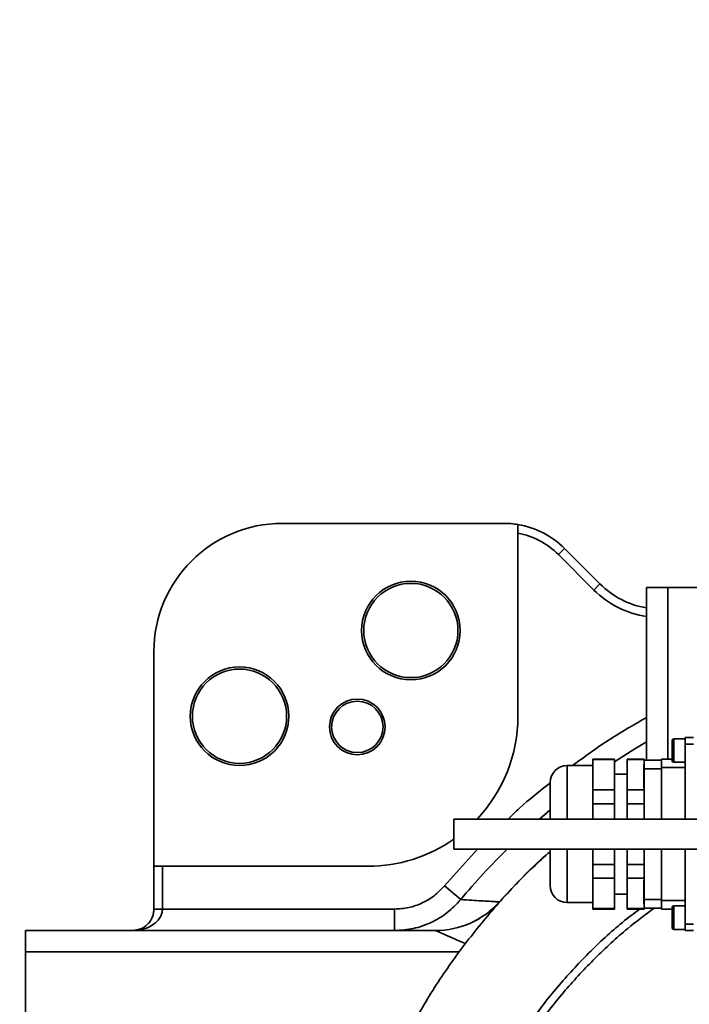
# Model space of a CAD drawing. Header units: millimetres. Extents: x 6316 to 18291, y -19059 to -9021.
# Tile 13 of 146: x 10353 to 10509, y -15726 to -15496. Entities that reach past the tile are written whole.
import ezdxf

# ---------------------------------------------------------------- set-up
doc = ezdxf.new("R2010")
doc.units = ezdxf.units.MM
doc.header["$LTSCALE"] = 10
doc.linetypes.add('CENTER', pattern=[50.8, 31.75, -6.35, 6.35, -6.35])
doc.layers.add('中心线层', color=1, linetype='CENTER')

msp = doc.modelspace()

# ---------------------------------------------------------------- linework, layer by layer
at = {"color": 7, "linetype": 'Continuous', "lineweight": 35}
for p, q in [((10465.96, -15613.37), (10414.24, -15613.37)), ((10469.24, -15658.37), (10469.24, -15615.68)), ((10480.1, -15619.23), (10478.69, -15620.65)), ((10486.97, -15628.93), (10478.69, -15620.65)), ((10480.1, -15619.23), (10488.39, -15627.52)), ((10488.39, -15627.52), (10486.97, -15628.93)), ((10499.24, -15628.37), (10504.24, -15628.37)), ((10499.24, -15668.62), (10499.24, -15628.37)), ((10521.25, -15628.37), (10504.24, -15628.37)), ((10504.24, -15628.37), (10504.24, -15668.37)), ((10384.24, -15693.37), (10384.24, -15643.37)), ((10508.24, -15663.62), (10505.62, -15663.62)), ((10505.62, -15663.62), (10505.62, -15669.12)), ((10508.24, -15664.87), (10508.24, -15663.37)), ((10510.24, -15663.37), (10508.24, -15663.37)), ((10508.24, -15664.87), (10510.24, -15664.87)), ((10508.24, -15682.37), (10508.24, -15664.87)), ((10491.74, -15668.37), (10486.74, -15668.37)), ((10486.74, -15668.37), (10486.74, -15668.47)), ((10491.74, -15668.47), (10486.74, -15668.47)), ((10486.74, -15668.47), (10486.74, -15672.02)), ((10491.74, -15668.47), (10491.74, -15668.37)), ((10491.74, -15675.56), (10491.74, -15668.47)), ((10498.74, -15668.37), (10494.74, -15668.37)), ((10494.74, -15668.37), (10494.74, -15668.47)), ((10498.74, -15668.47), (10494.74, -15668.47)), ((10494.74, -15668.47), (10494.74, -15675.56)), ((10498.74, -15669.6), (10498.63, -15669.6)), ((10498.63, -15669.6), (10498.63, -15675.14)), ((10498.74, -15668.47), (10498.74, -15668.37)), ((10498.74, -15668.62), (10498.74, -15668.47)), ((10502.74, -15668.62), (10498.74, -15668.62)), ((10498.74, -15668.62), (10498.74, -15670.62)), ((10505.24, -15668.37), (10502.74, -15668.37)), ((10502.74, -15670.37), (10502.74, -15668.37)), ((10505.62, -15669.12), (10508.24, -15669.12)), ((10486.74, -15669.87), (10480.74, -15669.87)), ((10480.74, -15682.37), (10480.74, -15669.87)), ((10494.74, -15671.87), (10491.74, -15671.87)), ((10498.74, -15682.37), (10498.74, -15670.62)), ((10498.74, -15670.62), (10502.74, -15670.62)), ((10502.74, -15682.37), (10502.74, -15670.37)), ((10502.74, -15670.37), (10508.24, -15670.37)), ((10486.74, -15672.02), (10486.74, -15675.56)), ((10486.74, -15675.56), (10491.74, -15675.56)), ((10486.74, -15675.56), (10486.74, -15678.79)), ((10491.74, -15678.79), (10491.74, -15675.56)), ((10494.74, -15675.56), (10498.74, -15675.56)), ((10494.74, -15675.56), (10494.74, -15678.79)), ((10498.63, -15675.14), (10498.74, -15675.14)), ((10491.74, -15678.79), (10486.74, -15678.79)), ((10486.74, -15678.79), (10486.74, -15682.37)), ((10491.74, -15682.37), (10491.74, -15678.79)), ((10494.74, -15678.79), (10498.74, -15678.79)), ((10494.74, -15678.79), (10494.74, -15682.37)), ((10474.25, -15682.37), (10476.71, -15680.27)), ((10514.24, -15682.37), (10454.24, -15682.37)), ((10454.24, -15682.37), (10454.24, -15685.74)), ((10454.24, -15685.74), (10454.24, -15689.37)), ((10452.06, -15697.96), (10459.77, -15689.37)), ((10454.24, -15689.37), (10514.24, -15689.37)), ((10480.74, -15701.87), (10480.74, -15689.37)), ((10486.74, -15689.37), (10486.74, -15692.96)), ((10491.74, -15692.96), (10491.74, -15689.37)), ((10494.74, -15689.37), (10494.74, -15692.96)), ((10498.74, -15701.12), (10498.74, -15689.37)), ((10502.74, -15701.37), (10502.74, -15689.37)), ((10508.24, -15706.87), (10508.24, -15689.37)), ((10384.24, -15693.37), (10384.24, -15703.37)), ((10384.24, -15693.37), (10386.24, -15693.37)), ((10386.24, -15703.37), (10386.24, -15693.37)), ((10386.24, -15693.37), (10434.24, -15693.37)), ((10486.74, -15692.96), (10491.74, -15692.96)), ((10486.74, -15692.96), (10486.74, -15696.19)), ((10491.74, -15696.19), (10491.74, -15692.96)), ((10494.74, -15692.96), (10498.74, -15692.96)), ((10494.74, -15692.96), (10494.74, -15696.19)), ((10491.74, -15696.19), (10486.74, -15696.19)), ((10486.74, -15696.19), (10486.74, -15699.73)), ((10491.74, -15703.27), (10491.74, -15696.19)), ((10494.74, -15696.19), (10498.74, -15696.19)), ((10494.74, -15696.19), (10494.74, -15703.27)), ((10498.74, -15696.6), (10498.63, -15696.6)), ((10498.63, -15696.6), (10498.63, -15699.37)), ((10455.88, -15701.15), (10452.06, -15697.96)), ((10498.63, -15699.37), (10498.63, -15702.14)), ((10464.92, -15701.7), (10464.91, -15701.7)), ((10486.74, -15699.73), (10486.74, -15703.27)), ((10491.74, -15699.87), (10494.74, -15699.87)), ((10502.74, -15701.12), (10498.74, -15701.12)), ((10498.74, -15701.12), (10498.74, -15703.12)), ((10502.74, -15703.37), (10502.74, -15701.37)), ((10502.74, -15701.37), (10508.24, -15701.37)), ((10384.24, -15703.37), (10386.24, -15703.37)), ((10440.44, -15703.37), (10386.24, -15703.37)), ((10440.44, -15703.37), (10440.44, -15708.37)), ((10480.74, -15701.87), (10486.74, -15701.87)), ((10486.74, -15703.27), (10491.74, -15703.27)), ((10486.74, -15703.27), (10486.74, -15703.37)), ((10486.74, -15703.37), (10491.74, -15703.37)), ((10491.74, -15703.37), (10491.74, -15703.27)), ((10494.74, -15703.27), (10498.74, -15703.27)), ((10494.74, -15703.27), (10494.74, -15703.37)), ((10494.74, -15703.37), (10498.74, -15703.37)), ((10498.63, -15702.14), (10498.74, -15702.14)), ((10498.74, -15703.27), (10498.74, -15703.12)), ((10498.74, -15703.12), (10502.74, -15703.12)), ((10498.74, -15703.37), (10498.74, -15703.27)), ((10502.74, -15703.37), (10505.24, -15703.37)), ((10508.24, -15702.62), (10505.62, -15702.62)), ((10505.62, -15702.62), (10505.62, -15708.12)), ((10354.24, -15708.37), (10354.24, -15713.37)), ((10450, -15708.37), (10354.24, -15708.37)), ((10450, -15708.37), (10450.01, -15708.37)), ((10505.62, -15708.12), (10508.24, -15708.12)), ((10510.24, -15706.87), (10508.24, -15706.87)), ((10508.24, -15708.37), (10508.24, -15706.87)), ((10508.24, -15708.37), (10510.24, -15708.37)), ((10354.24, -15802.46), (10354.24, -15713.37)), ((10354.24, -15713.37), (10455.56, -15713.37))]:
    msp.add_line(p, q, dxfattribs=at)
at = {"color": 7, "linetype": 'Continuous', "lineweight": 35, "flags": 128}
msp.add_lwpolyline([(10491.74, -15669.02), (10496.55, -15665.95), (10499.24, -15664.33)], dxfattribs=at)
at = {"color": 7, "linetype": 'Continuous', "lineweight": 35}
for centre, radius in [((10444.24, -15638.37), 11.5), ((10444.24, -15638.37), 11), ((10404.24, -15658.37), 11.5), ((10404.24, -15658.37), 11), ((10431.74, -15660.87), 6.5), ((10431.74, -15660.87), 6)]:
    msp.add_circle(centre, radius, dxfattribs=at)
for centre, radius, start, end in [((10414.24, -15643.37), 30, 90, 180), ((10465.96, -15633.37), 20, 80.5484, 90), ((10465.96, -15633.37), 20, 45, 80.5484), ((10465.96, -15633.37), 18, 45, 79.4869), ((10502.53, -15613.37), 20, 225, 260.5484), ((10502.53, -15613.37), 22, 225, 261.4145), ((10434.24, -15658.37), 35, 316.7082, 0), ((10505.62, -15664), 0.375, 90, 180), ((10505.62, -15668.75), 0.375, 180, 270), ((10480.74, -15673.87), 4, 90, 180), ((10434.24, -15658.37), 35, 270, 304.8499), ((10584.24, -15808.37), 167.26, 134.6443, 140.1275), ((10584.24, -15808.37), 160.06, 132.6728, 138.2057), ((10480.74, -15697.87), 4, 180, 270), ((10450, -15688.38), 20, 270.0003, 318.2092), ((10450, -15688.37), 20, 270.0015, 318.2042), ((10505.62, -15703), 0.375, 90, 180), ((10505.62, -15707.75), 0.375, 180, 270)]:
    msp.add_arc(centre, radius, start, end, dxfattribs=at)
for points, knots in [([(10469.24, -15615.68), (10469.24, -15615.45), (10469.24, -15614.98), (10469.24, -15614.37), (10469.24, -15613.91), (10469.24, -15613.68), (10469.24, -15613.65), (10469.24, -15613.65)], [0, 0, 0, 0, 0.218982, 0.438036, 0.655098, 0.868974, 1, 1, 1, 1]), ([(10482, -15669.87), (10484.75, -15667.85), (10490.28, -15663.79), (10496.25, -15660.39), (10499.24, -15658.68)], [0, 0, 0, 0, 0.497386, 1, 1, 1, 1]), ([(10505.24, -15664.73), (10505.24, -15664.62), (10505.24, -15664.4), (10505.24, -15664.12), (10505.24, -15663.95), (10505.24, -15664), (10505.24, -15664.01)], [0, 0, 0, 0, 0.251457, 0.507876, 0.978895, 1, 1, 1, 1]), ([(10505.24, -15664.77), (10505.24, -15664.85), (10505.24, -15665.06), (10505.24, -15665.57), (10505.24, -15666.03), (10505.24, -15666.32)], [0, 0, 0, 0, 0.199421, 0.481621, 1, 1, 1, 1]), ([(10505.24, -15666.32), (10505.24, -15666.62), (10505.24, -15667.09), (10505.24, -15667.64), (10505.24, -15667.94), (10505.24, -15668.07), (10505.24, -15668.09)], [0, 0, 0, 0, 0.450291, 0.695155, 0.940289, 1, 1, 1, 1]), ([(10505.24, -15668.74), (10505.24, -15668.72), (10505.24, -15668.68), (10505.24, -15668.41), (10505.24, -15668.21), (10505.24, -15668.12)], [0, 0, 0, 0, 0.479291, 0.751556, 1, 1, 1, 1]), ([(10466.95, -15682.37), (10467.83, -15681.52), (10470.93, -15678.48), (10474.35, -15675.8), (10476.81, -15673.88)], [0, 0, 0, 0, 0.281696, 1, 1, 1, 1]), ([(10476.74, -15673.87), (10476.74, -15673.91), (10476.74, -15673.99), (10476.74, -15674.66), (10476.74, -15675.77), (10476.74, -15677.33), (10476.74, -15679.25), (10476.74, -15680.98), (10476.74, -15682.07), (10476.74, -15682.37)], [0, 0, 0, 0, 0.1437232, 0.2960554, 0.4547206, 0.6167529, 0.7787852, 0.9374505, 1, 1, 1, 1]), ([(10443.09, -15733.03), (10445.12, -15729.44), (10449.17, -15722.25), (10456.27, -15712.09), (10464.1, -15702.5), (10470.98, -15695.14), (10475.4, -15691.18), (10476.74, -15689.98)], [0, 0, 0, 0, 0.225301, 0.450603, 0.675904, 0.901205, 1, 1, 1, 1]), ([(10476.74, -15689.37), (10476.74, -15689.68), (10476.74, -15690.77), (10476.74, -15692.5), (10476.74, -15694.42), (10476.74, -15695.98), (10476.74, -15697.09), (10476.74, -15697.76), (10476.74, -15697.84), (10476.74, -15697.87)], [0, 0, 0, 0, 0.06255, 0.221215, 0.383247, 0.545279, 0.703945, 0.856277, 1, 1, 1, 1]), ([(10452.06, -15697.96), (10451.29, -15698.76), (10449.77, -15700.36), (10446.89, -15702.04), (10443.76, -15703.16), (10441.55, -15703.3), (10440.44, -15703.37)], [0, 0, 0, 0, 0.25066, 0.499937, 0.74927, 1, 1, 1, 1]), ([(10455.88, -15701.15), (10454.87, -15702.22), (10452.85, -15704.35), (10449.03, -15706.61), (10444.85, -15708.09), (10441.91, -15708.28), (10440.44, -15708.37)], [0, 0, 0, 0, 0.249992, 0.499817, 0.749969, 1, 1, 1, 1]), ([(10464.91, -15701.7), (10464.79, -15701.7), (10464.55, -15701.68), (10463.64, -15701.62), (10462.35, -15701.54), (10460.64, -15701.44), (10458.54, -15701.31), (10456.77, -15701.2), (10455.88, -15701.15)], [0, 0, 0, 0, 0.164655, 0.331315, 0.499997, 0.662315, 0.828977, 1, 1, 1, 1]), ([(10379.24, -15708.37), (10380.14, -15708.3), (10381.86, -15708.17), (10383.84, -15707.25), (10385.08, -15706.19), (10385.74, -15705.31), (10386.16, -15704.36), (10386.22, -15703.69), (10386.24, -15703.37)], [0, 0, 0, 0, 0.305776, 0.582024, 0.707377, 0.816461, 0.912461, 1, 1, 1, 1]), ([(10384.24, -15703.37), (10384.23, -15703.69), (10384.19, -15704.36), (10383.89, -15705.31), (10383.42, -15706.19), (10382.53, -15707.25), (10381.11, -15708.17), (10379.89, -15708.3), (10379.24, -15708.37)], [0, 0, 0, 0, 0.087796, 0.183916, 0.292414, 0.418017, 0.694245, 1, 1, 1, 1]), ([(10466.4, -15738.5), (10468.25, -15735.56), (10471.94, -15729.68), (10478.43, -15721.39), (10485.65, -15713.6), (10492.11, -15707.56), (10496.3, -15704.39), (10497.64, -15703.37)], [0, 0, 0, 0, 0.220141, 0.440274, 0.666781, 0.8933, 1, 1, 1, 1]), ([(10501.06, -15703.12), (10498.97, -15704.69), (10494.14, -15708.3), (10487.19, -15714.73), (10480.13, -15722.3), (10473.64, -15730.52), (10469.89, -15736.48), (10468.02, -15739.46)], [0, 0, 0, 0, 0.158336, 0.365761, 0.573175, 0.786584, 1, 1, 1, 1]), ([(10505.24, -15703.73), (10505.24, -15703.62), (10505.24, -15703.4), (10505.24, -15703.12), (10505.24, -15702.95), (10505.24, -15703), (10505.24, -15703.01)], [0, 0, 0, 0, 0.251457, 0.507876, 0.978895, 1, 1, 1, 1]), ([(10505.24, -15703.77), (10505.24, -15703.85), (10505.24, -15704.06), (10505.24, -15704.57), (10505.24, -15705.03), (10505.24, -15705.32)], [0, 0, 0, 0, 0.199421, 0.481621, 1, 1, 1, 1]), ([(10505.24, -15705.32), (10505.24, -15705.62), (10505.24, -15706.09), (10505.24, -15706.64), (10505.24, -15706.94), (10505.24, -15707.07), (10505.24, -15707.09)], [0, 0, 0, 0, 0.450291, 0.695155, 0.940289, 1, 1, 1, 1]), ([(10450.01, -15708.37), (10450.03, -15708.39), (10450.09, -15708.41), (10450.62, -15708.65), (10451.54, -15709.06), (10452.7, -15709.57), (10453.8, -15710.05), (10454.93, -15710.54), (10456.02, -15711), (10456.68, -15711.28), (10457.01, -15711.42)], [0, 0, 0, 0, 0.073556, 0.155179, 0.359795, 0.476643, 0.613017, 0.769553, 0.884431, 1, 1, 1, 1]), ([(10505.24, -15707.74), (10505.24, -15707.72), (10505.24, -15707.68), (10505.24, -15707.41), (10505.24, -15707.21), (10505.24, -15707.12)], [0, 0, 0, 0, 0.479291, 0.751556, 1, 1, 1, 1])]:
    msp.add_open_spline(points, degree=3, knots=knots, dxfattribs=at)
at = {"layer": '中心线层', "color": 1, "linetype": 'ByBlock', "lineweight": 20}
msp.add_circle((10584.24, -15808.37), 500, dxfattribs=at)

doc.saveas('drawing.dxf')
